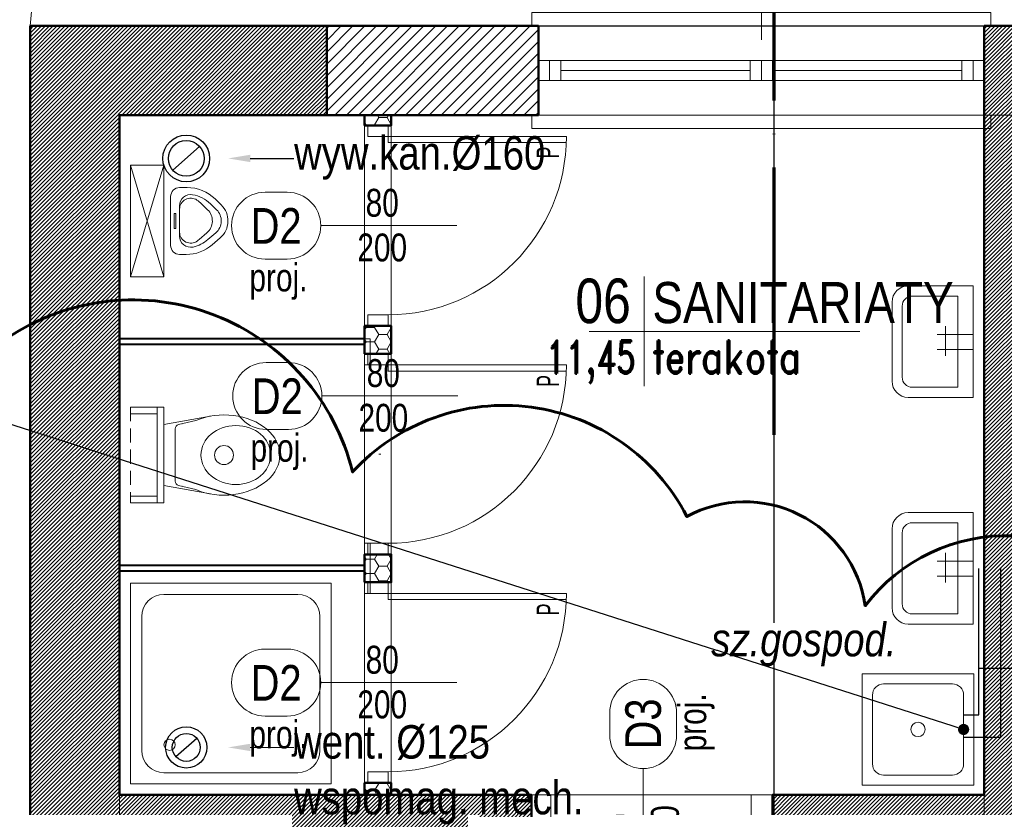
# Model space of a CAD drawing. Header units: centimetres. Extents: x -2715 to 104803, y -1446 to 32152.
# Tile 14 of 31: x 86211 to 86653, y 856 to 1210. Entities that reach past the tile are written whole.
import ezdxf
from ezdxf import colors
from ezdxf.entities.mleader import LeaderData, LeaderLine
from ezdxf.enums import TextEntityAlignment as Align
from ezdxf.lldxf.tags import DXFTag
from ezdxf.math import Vec2, Vec3

# ---------------------------------------------------------------- set-up
doc = ezdxf.new("R2010")
doc.units = ezdxf.units.CM
doc.header["$MEASUREMENT"] = 0
for name, pattern in [('ACAD_ISO04W100', [30, 24, -3, 0, -3]), ('DASHDOT2', [0.5, 0.25, -0.125, 0, -0.125]), ('DASHED', [19.05, 12.7, -6.35]), ('HIDDENX2', [19.05, 12.7, -6.35])]:
    doc.linetypes.add(name, pattern=pattern)
for name, color, linetype, lineweight in [('0_TXT', 252, 'Continuous', 15), ('0_TXT niewidoczne', 252, 'Continuous', 15), ('1_ doors proj.', 252, 'Continuous', 15), ('1_ hatch', 252, 'Continuous', 9), ('1_ hatch proj.', 252, 'Continuous', 9), ('1_ przerywana  S_CONSTRUCTION', 252, 'DASHDOT2', 25), ('1_ view 1', 252, 'Continuous', 15), ('1_ view 3', 252, 'Continuous', 9), ('1_ wall DIV', 252, 'Continuous', 40), ('1_ wall STRUCT', 252, 'Continuous', 50), ('1_ wall STRUCT proj.', 252, 'Continuous', 50), ('1_ wall STRUCT-DIV rozbiorka', 252, 'Continuous', 9), ('1_ windows proj.', 252, 'Continuous', 15), ('2_ doors description proj.', 252, 'Continuous', 15), ('2_ equipment istn.', 252, 'Continuous', 9), ('2_ equipment proj.', 252, 'Continuous', 9), ('przekroj projektowany', 252, 'ACAD_ISO04W100', 70)]:
    doc.layers.add(name, color=color, linetype=linetype, lineweight=lineweight)
doc.layers.add('1_ area', color=252, linetype='Continuous', lineweight=9, plot=False)
for name, color, linetype in [('1_ dach - osie', 252, 'DASHDOT'), ('3_KRATA_dzrwi istn.', 252, 'Continuous'), ('3_KRATA_okno istn.', 252, 'ZIGZAG'), ('IS_Ciepła_woda', 240, 'DASHDOT'), ('IS_Opis', 140, 'SOLID'), ('IS_Zimna_woda', 160, 'SOLID')]:
    doc.layers.add(name, color=color, linetype=linetype)
doc.layers.add('IS_Opisy_działek_Wodociag', color=7, linetype='SOLID', true_color=0x000000)
doc.styles.add('ARIAL', font='arial.ttf', dxfattribs={"width": 0.8})
doc.styles.add('BIKTS', font='bikromsw.shx', dxfattribs={"width": 0.85})
doc.styles.add('H_POM', font='ARIALN.TTF', dxfattribs={"width": 0.7, "height": 18})
doc.styles.get("Standard").update_dxf_attribs({"font": 'ARIALN.TTF'})
doc.styles.add('TXT_D', font='arial.ttf')
doc.styles.add('TXT_M', font='romans.shx', dxfattribs={"width": 0.75, "oblique": 15})
doc.styles.add('TXT_S', font='romand.shx')
tags = doc.linetypes.add('Dash', pattern=[15, 10, -5]).pattern_tags.tags
tags[6:7] = [DXFTag(74, 4), DXFTag(75, 0), DXFTag(340, '0'), DXFTag(46, 0.0), DXFTag(50, 0.0), DXFTag(44, 0.0), DXFTag(45, 0.0)]
tags[4:5] = [DXFTag(74, 4), DXFTag(75, 0), DXFTag(340, '0'), DXFTag(46, 0.0), DXFTag(50, 0.0), DXFTag(44, 0.0), DXFTag(45, 0.0)]
tags = doc.linetypes.add('DASHDOT', pattern=[20, 10, -5, 0, -5]).pattern_tags.tags
tags[10:11] = [DXFTag(74, 4), DXFTag(75, 0), DXFTag(340, '0'), DXFTag(46, 0.0), DXFTag(50, 0.0), DXFTag(44, 0.0), DXFTag(45, 0.0)]
tags[8:9] = [DXFTag(74, 4), DXFTag(75, 0), DXFTag(340, '0'), DXFTag(46, 0.0), DXFTag(50, 0.0), DXFTag(44, 0.0), DXFTag(45, 0.0)]
tags[6:7] = [DXFTag(74, 4), DXFTag(75, 0), DXFTag(340, '0'), DXFTag(46, 0.0), DXFTag(50, 0.0), DXFTag(44, 0.0), DXFTag(45, 0.0)]
tags[4:5] = [DXFTag(74, 4), DXFTag(75, 0), DXFTag(340, '0'), DXFTag(46, 0.0), DXFTag(50, 0.0), DXFTag(44, 0.0), DXFTag(45, 0.0)]
doc.linetypes.add('FENCELINE9', pattern='A,1e-09,[163,AAA.SHX,S=1,R=0,X=0,Y=0],1.5,-0.5', length=2)
doc.linetypes.add('Rozbiö˘ka', pattern='A,7,[121,msgB.shx,S=1,R=0,X=0.5,Y=-1.826635],7', length=14)
tags = doc.linetypes.add('SOLID', pattern=[10, 10, 0]).pattern_tags.tags
tags[6:7] = [DXFTag(74, 4), DXFTag(75, 0), DXFTag(340, '0'), DXFTag(46, 0.0), DXFTag(50, 0.0), DXFTag(44, 0.0), DXFTag(45, 0.0)]
tags[4:5] = [DXFTag(74, 4), DXFTag(75, 0), DXFTag(340, '0'), DXFTag(46, 0.0), DXFTag(50, 0.0), DXFTag(44, 0.0), DXFTag(45, 0.0)]
doc.linetypes.add('ZIGZAG', pattern='A,0.0001,-0.2,[131,IS_LineDef.shx,S=0.2,R=0,X=-0.2,Y=0],-0.4,[131,IS_LineDef.shx,S=0.2,R=180,X=0.2,Y=0],-0.2', length=0.8001)

# ---------------------------------------------------------------- blocks, each defined once
blk = doc.blocks.new('fdgdfhfghgfsh')
at = {"linetype": 'Continuous'}
for p, q in [((0, 90), (-90, 90)), ((-90, 90), (-90, 0)), ((0, 0), (0, 90)), ((-15, 85), (-75, 85)), ((-85, 75), (-85, 15)), ((-5, 15), (-5, 75)), ((-75, 5), (-15, 5)), ((-90, 0), (0, 0))]:
    blk.add_line(p, q, dxfattribs=at)
for centre, major_axis, start_param, end_param in [((-75, 75), (-7.07, -7.07), 3.926991, 5.497787), ((-15, 75), (7.07, -7.07), 0.785398, 2.356194), ((-17.5, 17.5), (-1.77, -1.77), 3.926991, 10.210176), ((-75, 15), (7.07, -7.07), 3.926991, 5.497787), ((-15, 15), (-7.07, -7.07), 0.785398, 2.356194)]:
    blk.add_ellipse(centre, major_axis=major_axis, ratio=1, start_param=start_param, end_param=end_param, dxfattribs=at)
blk = doc.blocks.new('PISUAR MINI')
for p, q in [((-11, 5), (11, 5)), ((-15, -2.36), (-15, 1)), ((-6.86, 1), (6.78, 1)), ((15, -1.92), (15, 1)), ((8.35, -7.72), (5.27, -11.29)), ((-7.74, -8.84), (-5.04, -11.6)), ((-7.74, -12.84), (-5.04, -15.6)), ((8.35, -11.72), (5.27, -15.29)), ((-9.88, -14.93), (-7.19, -17.7)), ((10.62, -13.69), (7.54, -17.25))]:
    blk.add_line(p, q)
blk.add_lwpolyline([(25, 8), (-25, 8), (-25, 23), (25, 23), (25, 8), (-25, 23), (25, 23), (-25, 8)])
blk.add_lwpolyline([(-3.32, 3.42), (3.32, 3.42), (3.32, 2.71), (-3.32, 2.71)], close=True)
for centre, radius, start, end in [((-11, 1), 4, 90, 180), ((11, 1), 4, 0, 90), ((-6.86, -4), 5, 90, 189.4289), ((-5.26, -4), 5, 90, 214.3206), ((4.94, -4), 5, 322.5192, 90), ((6.78, -4), 5, 347.9658, 90), ((3, -2.36), 18, 180, 224.301), ((-3, -1.92), 18, 319.1588, 0), ((3, -2.36), 15, 189.4289, 224.301), ((3, 1.64), 15, 214.3206, 224.301), ((-3, -1.92), 15, 319.1588, 347.9658), ((-3, 2.08), 15, 319.1588, 322.5192), ((-0.03, -6.71), 7, 224.301, 319.1588), ((-0.03, -10.71), 10, 224.301, 319.1588), ((-0.03, -10.71), 7, 224.301, 319.1588)]:
    blk.add_arc(centre, radius, start, end)
blk = doc.blocks.new('WC do stelaża')
at = {"lineweight": 9}
for p, q in [((-21.5, 0), (-21.5, -15)), ((-18.5, 0), (-18.5, -12)), ((18.5, -12), (18.5, 0)), ((21.5, -15), (21.5, 0)), ((21.5, -12), (-21.5, -12)), ((21.5, -15), (-21.5, -15))]:
    blk.add_line(p, q, dxfattribs=at)
at = {"linetype": 'DASHED', "lineweight": 9, "ltscale": 0.5}
blk.add_line((21.5, 0), (-21.5, 0), dxfattribs=at)
for p, q in [((-13.66, -15), (-17.45, -35.88)), ((13.66, -15), (17.45, -35.88)), ((-15.52, -29.33), (-13.66, -21.53)), ((-11.71, -19.99), (11.71, -19.99)), ((15.52, -29.33), (13.66, -21.53)), ((-13.66, -23.13), (-13.66, -23.13)), ((13.66, -23.13), (13.66, -23.13))]:
    blk.add_line(p, q)
at = {"lineweight": 13}
blk.add_circle((0, -41.93), 4.26, dxfattribs=at)
for centre, start, end in [((-11.71, -21.99), 90, 166.5968), ((11.71, -21.99), 13.4032, 90)]:
    blk.add_arc(centre, 2, start, end)
at = {"extrusion": (0, 0, -1)}
blk.add_ellipse((0, -42), major_axis=(0, 25), ratio=0.72, start_param=1.03929, end_param=5.243895, dxfattribs=at)
at = {"lineweight": 13}
blk.add_ellipse((0, -47.25), major_axis=(0, 15.64), ratio=0.845898, dxfattribs=at)
blk = doc.blocks.new('UMYWALKA')
for p, q in [((32, 55), (0, 55)), ((0, 55), (0, 0)), ((7.48, 50), (7.48, 5)), ((30, 50), (7.48, 50)), ((35, 10), (35, 45)), ((40, 8), (40, 47)), ((13.59, 34.46), (13.59, 19.84)), ((17.77, 31.32), (0, 31.32)), ((17.77, 24.01), (0, 24.01)), ((7.48, 5), (30, 5)), ((0, 0), (32, 0))]:
    blk.add_line(p, q)
for centre, radius, start, end in [((32, 47), 8, 0, 90), ((30, 45), 5, 0, 90), ((30, 10), 5, 270, 0), ((32, 8), 8, 270, 0)]:
    blk.add_arc(centre, radius, start, end)
blk = doc.blocks.new('MET')
at = {"layer": '0_TXT niewidoczne'}
for p, q in [((0, -20), (0, 20)), ((-20, 0), (78.66, 0))]:
    blk.add_line(p, q, dxfattribs=at)
at = {"style": 'TXT_D', "width": 0.8, "flags": 4}
blk.add_attdef('NUMER', text='', height=15, dxfattribs=at).set_placement((-6.73, 3.76), align=Align.RIGHT)
blk.add_attdef('NAZWA', (4.15, 3.76), '', height=15, dxfattribs=at)
at = {"layer": '0_TXT niewidoczne', "style": 'TXT_M', "width": 0.8, "flags": 4}
blk.add_attdef('M2', text='', height=12, dxfattribs=at).set_placement((-6.06, -15.36), align=Align.RIGHT)
blk.add_attdef('POSADZKA', (4.15, -15.36), '', height=12, dxfattribs=at)
blk = doc.blocks.new('vcxbvnbnbvmn')
at = {"color": 7}
for points in [[(-200, 15.5), (-203, 15.5), (-203, 21.5), (3, 21.5), (3, 21.5), (3, 15.5), (0, 15.5)], [(-200, -24.5), (-203, -24.5), (-203, -30.5), (3, -30.5), (3, -27.5), (3, -24.5), (0, -24.5)]]:
    blk.add_lwpolyline(points, dxfattribs=at)
at = {"color": 253, "linetype": 'HIDDENX2'}
for points in [[(-200, 15.5), (0, 15.5)], [(-200, -24.5), (0, -24.5)]]:
    blk.add_lwpolyline(points, dxfattribs=at)
for points in [[(-200, 0), (-195, 0), (-195, -9), (-200, -9), (-200, 0)], [(-195, 0), (-105, 0)], [(-195, 0), (-190, 0), (-190, -9), (-195, -9), (-195, 0)], [(-105, 0), (-100, 0), (-100, -9), (-105, -9), (-105, 0)], [(-100, 0), (-95, 0), (-95, -9), (-100, -9), (-100, 0)], [(-95, 0), (-5, 0)], [(-10, 0), (-5, 0), (-5, -9), (-10, -9), (-10, 0)], [(-5, 0), (0, 0), (0, -9), (-5, -9), (-5, 0)], [(-190, -4.5), (-105, -4.5)], [(-95, -4.5), (-10, -4.5)], [(-195, -9), (-105, -9)], [(-95, -9), (-5, -9)]]:
    blk.add_lwpolyline(points)
blk = doc.blocks.new('gfdgfhgfjhgjhgjhgjh')
for p, q in [((-9.09, -5), (-9.09, 0)), ((0, 0), (0, -5)), ((0, -5), (-9.09, -5)), ((0, -5), (80, -5)), ((0, -7.73), (79.95, -7.73)), ((-9.09, -85), (0, -85)), ((0, -85), (0, -90))]:
    blk.add_line(p, q)
for points in [[(0, 0), (-9.09, 0), (-9.09, -5), (0, -5)], [(0, -85), (-9.09, -85), (-9.09, -90), (0, -90)]]:
    blk.add_lwpolyline(points, close=True)
for points in [[(0, -5), (0, -7.73)], [(-3.18, -45), (-4.18, -45)]]:
    blk.add_lwpolyline(points)
blk.add_arc((0, -5), 80, 270, 0)
at = {"insert": (66.67, -14.86), "char_height": 10, "width": 6.2032, "attachment_point": 1, "rotation": 90, "style": 'H_POM'}
blk.add_mtext('P', dxfattribs=at)
blk = doc.blocks.new('_OZN.DRZWI')
blk.add_line((0, 0), (61.07, 0))
blk.add_lwpolyline([(-15, 15, -1), (-15, -15), (-25, -15, -1), (-25, 15)], format="xyb", close=True)
at = {"style": 'BIKTS', "width": 0.8}
blk.add_attdef('WYSOK', text='', height=8, rotation=0, dxfattribs=at).set_placement((27.59, 12.75), align=Align.TOP_CENTER)
for p in [(-20, 0), (75.14, 0)]:
    blk.add_attdef('OZN', text='', height=8, rotation=0, dxfattribs=at).set_placement(p, align=Align.MIDDLE)
blk.add_attdef('SZEROK', text='', height=8, rotation=0, dxfattribs=at).set_placement((27.59, -12.4), align=Align.CENTER)
blk = doc.blocks.new('GRFHGFJNHGJMKH')
at = {"layer": '1_ dach - osie'}
blk.add_line((0, -1754.68), (0, 0), dxfattribs=at)
at = {"layer": 'przekroj projektowany', "ltscale": 5}
blk.add_line((0, -255.74), (0, 33.98), dxfattribs=at)
blk = doc.blocks.new('fvdgvfdghf')
blk.add_lwpolyline([(-50, 0), (0, 0), (0, 50), (-50, 50), (-50, 0)])
blk.add_lwpolyline([(-40.45, 4.55), (-9.55, 4.55, 0.414214), (-4.55, 9.55), (-4.55, 40.45, 0.414214), (-9.55, 45.45), (-40.45, 45.45, 0.414214), (-45.45, 40.45), (-45.45, 9.55, 0.414214)], format="xyb", close=True)
blk.add_circle((-25, 25), 3.22)
blk = doc.blocks.new('_DOT')
at = {"color": 0, "linetype": 'ByBlock'}
blk.add_line((-0.5, 0), (-1, 0), dxfattribs=at)
at = {"color": 0, "linetype": 'ByBlock', "const_width": 0.5}
blk.add_lwpolyline([(-0.25, 0, 1), (0.25, 0, 1)], format="xyb", close=True, dxfattribs=at)
blk = doc.blocks.new('hbgfhgfjg')
at = {"layer": '1_ przerywana  S_CONSTRUCTION', "color": 150, "linetype": 'Dash', "ltscale": 20}
blk.add_lwpolyline([(-4.68, -4.14), (4.68, 4.14)], dxfattribs=at)
at = {"layer": '1_ przerywana  S_CONSTRUCTION', "color": 150, "linetype": 'Dash', "ltscale": 10}
for radius in [9.25, 6.25]:
    blk.add_circle((0, 0), radius, dxfattribs=at)
at = {"layer": '0_TXT', "color": 150}
ml = blk.add_multileader_mtext('Standard', dxfattribs=at)
ml.set_content('{\\fArial Narrow|b0|i0|c238|p34;\\H83.333333x;went. %%C125\\Pwspomag. mech.}', color=150)
ml.set_leader_properties()
ml.build(insert=Vec2(0, 0))
ml.multileader.update_dxf_attribs({"dogleg_length": 0.36, "arrow_head_size": 10})
ctx = ml.context
ctx.base_point, ctx.char_height, ctx.arrow_head_size, ctx.landing_gap_size, ctx.plane_origin = Vec3(48.3, 0), 0.18, 10, 0.09, Vec3(18.74, 0)
notes = []
notes.append((ctx, [(0, (1, 1, 0), (47.94, 0), (1, 0), 0.36, [(0, [(18.74, 0)], 0, [])])]))
ctx.mtext.insert, ctx.mtext.flow_direction = Vec3(48.39, 9.98), 5
for ctx, leaders in notes:
    for number, flags, end, landing, length, lines in leaders:
        leader = LeaderData()
        leader.index, (leader.has_last_leader_line, leader.has_dogleg_vector, leader.attachment_direction) = number, flags
        leader.last_leader_point, leader.dogleg_vector, leader.dogleg_length = Vec3(end), Vec3(landing), length
        for number, points, colour, breaks in lines:
            line = LeaderLine()
            line.index, line.vertices, line.color, line.breaks = number, Vec3.list(points), colors.encode_raw_color(colour), breaks
            leader.lines.append(line)
        ctx.leaders.append(leader)

msp = doc.modelspace()

# ---------------------------------------------------------------- hatches: boundary and pattern name
at = {"layer": '1_ hatch'}
h = msp.add_hatch(dxfattribs=at)
h.set_pattern_fill('ANSI31', color=256, scale=10)
h.paths.add_polyline_path([(86255.57, 517.9), (86215.57, 517.9), (86215.55, 1206.93), (86348.55, 1206.93), (86348.55, 1166.93), (86255.55, 1166.93), (86255.55, 861.93), (86440.51, 861.93), (86440.51, 831.93), (86251.55, 831.93), (86251.55, 705.93), (86429.55, 705.93), (86429.55, 681.93), (86255.55, 681.93)])
h = msp.add_hatch(dxfattribs=at)
h.set_pattern_fill('ANSI31', color=256, scale=10)
h.paths.add_polyline_path([(86685.55, 619.93), (86650.07, 619.93), (86643.55, 619.93), (86643.55, 681.93), (86544.51, 681.93), (86544.51, 705.93), (86643.55, 705.93), (86643.55, 831.93), (86548.51, 831.93), (86548.51, 861.93), (86643.55, 861.93), (86643.55, 1206.93), (86830.55, 1206.93), (86830.55, 1166.93), (86685.55, 1166.93), (86685.55, 705.93), (86900.55, 705.93), (86900.55, 681.93), (86685.55, 681.93)])
at = {"layer": '1_ hatch proj.'}
h = msp.add_hatch(dxfattribs=at)
h.set_pattern_fill('ANSI31', color=256, scale=30)
h.set_pattern_definition([(45, (433.1667, -2e-12), (-2.65165043, 2.65165043), [])])
h.paths.add_polyline_path([(86348.55, 1166.93), (86443.55, 1166.93), (86443.55, 1206.93), (86348.55, 1206.93)])
h = msp.add_hatch(dxfattribs=at)
h.set_pattern_fill('HONEY', color=256, scale=30)
h.paths.add_polyline_path([(86365.55, 1162.35), (86365.55, 1166.93), (86377.55, 1166.93), (86377.55, 1162.35)])
h = msp.add_hatch(dxfattribs=at)
h.set_pattern_fill('HONEY', color=256, scale=30)
h.paths.add_polyline_path([(86365.55, 1059.85), (86365.55, 1072.35), (86377.55, 1072.35), (86377.55, 1059.85)])
h = msp.add_hatch(dxfattribs=at)
h.set_pattern_fill('HONEY', color=256, scale=30)
h.paths.add_polyline_path([(86365.55, 957.35), (86365.55, 969.85), (86377.55, 969.85), (86377.55, 957.35)])
h = msp.add_hatch(dxfattribs=at)
h.set_pattern_fill('HONEY', color=256, scale=30)
h.paths.add_polyline_path([(86365.55, 867.35), (86365.55, 861.93), (86377.55, 861.93), (86377.55, 867.35)])

# ---------------------------------------------------------------- linework, layer by layer
at = {"layer": '1_ area'}
for points in [[(89183.91, -489.07), (86215.55, -489.07), (86215.55, 1206.93), (89183.91, 1206.93)], [(86255.55, 861.93), (86643.55, 861.93), (86643.55, 1166.93), (86255.55, 1166.93)], [(86365.55, 861.93), (86255.55, 861.93), (86255.55, 1166.93), (86365.55, 1166.93)], [(89158.55, -449.07), (86255.55, -449.07), (86255.55, 1166.93), (89158.55, 1166.93)], [(86643.55, -449.07), (86255.55, -449.07), (86255.55, 1166.93), (86643.55, 1166.93)]]:
    msp.add_lwpolyline(points, close=True, dxfattribs=at)
msp.add_lwpolyline([(86643.55, 861.93), (86377.55, 861.93), (86377.55, 1166.93), (86643.55, 1166.93), (86643.55, 861.93)], dxfattribs=at)
at = {"layer": '1_ hatch'}
msp.add_lwpolyline([(89230.29, 1406.47), (89230.29, 1206.93), (89183.55, 1206.93), (89183.55, 1236.93), (89158.55, 1236.93), (89158.55, 1206.93), (86215.55, 1206.93), (86224.83, 1305.31), (89230.29, 1406.47)], dxfattribs=at)
at = {"layer": '1_ przerywana  S_CONSTRUCTION', "color": 99, "linetype": 'Dash', "ltscale": 20, "true_color": 0x1d5d29}
msp.add_lwpolyline([(86279.55, 1142.21), (86291.54, 1152.81)], dxfattribs=at)
at = {"layer": '1_ przerywana  S_CONSTRUCTION', "color": 99, "linetype": 'Dash', "ltscale": 10, "true_color": 0x1d5d29}
for radius in [10.5, 8]:
    msp.add_circle((86285.55, 1147.51), radius, dxfattribs=at)
at = {"layer": '1_ view 3'}
msp.add_lwpolyline([(86215.55, 1206.93), (86224.83, 1305.31), (89230.29, 1406.47)], dxfattribs=at)
at = {"layer": '1_ wall DIV'}
for points in [[(86365.55, 1066.51), (86255.55, 1066.51)], [(86365.55, 1059.85), (86365.55, 1066.51)], [(86365.55, 1064.01), (86255.55, 1064.01)], [(86365.55, 964.85), (86255.55, 964.85)], [(86365.55, 962.35), (86255.55, 962.35)]]:
    msp.add_lwpolyline(points, dxfattribs=at)
at = {"layer": '1_ wall STRUCT'}
msp.add_lwpolyline([(86255.55, 517.9), (86215.55, 517.9), (86215.55, 1206.93), (86348.55, 1206.93), (86348.55, 1166.93), (86255.55, 1166.93), (86255.55, 861.93), (86440.51, 861.93), (86440.51, 831.93), (86251.55, 831.93), (86251.55, 705.93), (86429.55, 705.93), (86429.55, 681.93), (86255.55, 681.93)], close=True, dxfattribs=at)
msp.add_lwpolyline([(86685.55, 619.93), (86650.07, 619.93), (86643.55, 619.93), (86643.55, 681.93), (86544.51, 681.93), (86544.51, 705.93), (86643.55, 705.93), (86643.55, 831.93), (86548.51, 831.93), (86548.51, 861.93), (86643.55, 861.93), (86643.55, 1206.93), (86830.55, 1206.93), (86830.55, 1166.93), (86685.55, 1166.93), (86685.55, 705.93), (86900.55, 705.93), (86900.55, 681.93), (86685.55, 681.93), (86685.55, 619.93)], dxfattribs=at)
at = {"layer": '1_ wall STRUCT proj.'}
for points in [[(86348.55, 1166.93), (86443.55, 1166.93), (86443.55, 1206.93), (86348.55, 1206.93), (86348.55, 1166.93)], [(86365.55, 1162.35), (86365.55, 1166.93), (86377.55, 1166.93), (86377.55, 1162.35), (86365.55, 1162.35)], [(86365.55, 1059.85), (86365.55, 1072.35), (86377.55, 1072.35), (86377.55, 1059.85), (86365.55, 1059.85)], [(86365.55, 957.35), (86365.55, 969.85), (86377.55, 969.85), (86377.55, 957.35), (86365.55, 957.35)], [(86365.55, 861.93), (86365.55, 867.35), (86377.55, 867.35), (86377.55, 861.93), (86365.55, 861.93)]]:
    msp.add_lwpolyline(points, dxfattribs=at)
at = {"layer": '1_ wall STRUCT-DIV rozbiorka', "linetype": 'Rozbiö˘ka', "ltscale": 0.5}
for points in [[(86365.55, 1066.51), (86365.55, 1054.85), (86368.05, 1054.85), (86368.05, 1066.51), (86365.55, 1066.51)], [(86365.55, 974.85), (86365.55, 952.35), (86368.05, 952.35), (86368.05, 974.85), (86365.55, 974.85)]]:
    msp.add_lwpolyline(points, dxfattribs=at)
at = {"layer": '1_ wall STRUCT-DIV rozbiorka', "linetype": 'Rozbiö˘ka'}
for points in [[(86440.51, 831.93), (86449.05, 831.93), (86449.05, 861.93), (86440.51, 861.93)], [(86548.51, 831.93), (86539.05, 831.93), (86539.05, 861.93), (86548.51, 861.93)]]:
    msp.add_lwpolyline(points, dxfattribs=at)
at = {"layer": '3_KRATA_dzrwi istn.', "linetype": 'FENCELINE9', "ltscale": 2.5}
msp.add_lwpolyline([(86443.55, 1206.93), (86643.55, 1206.93)], dxfattribs=at)
at = {"layer": '3_KRATA_okno istn.', "linetype": 'ZIGZAG', "ltscale": 15}
msp.add_lwpolyline([(86348.55, 1206.93), (86643.55, 1206.93)], dxfattribs=at)
at = {"layer": 'IS_Ciepła_woda'}
msp.add_lwpolyline([(86634.3, 897.85), (86641.06, 897.85), (86641.06, 963.6)], dxfattribs=at)
at = {"layer": 'IS_Opisy_działek_Wodociag'}
msp.add_lwpolyline([(86641.06, 918.75), (86709.01, 918.75)], dxfattribs=at)
at = {"layer": 'IS_Zimna_woda'}
msp.add_lwpolyline([(86634.3, 887.85), (86651.06, 887.85), (86651.06, 963.6)], dxfattribs=at)

# ---------------------------------------------------------------- block references
at = {"layer": '0_TXT'}
ref = msp.add_blockref('MET', (86490.97, 1069.92), dxfattribs=dict(at, xscale=1.23, yscale=1.23, zscale=1.23, rotation=359.9999999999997))
ref.add_attrib('NUMER', '06', dxfattribs={"layer": '0', "height": 20, "style": 'TXT_D', "width": 0.8, "flags": 4}).set_placement((86485, 1073.61), align=Align.RIGHT)
ref.add_attrib('NAZWA', 'SANITARIATY', (86494.66, 1073.61), dxfattribs={"layer": '0', "height": 18.45, "style": 'TXT_D', "width": 0.8, "flags": 4})
ref.add_attrib('M2', '11,45', dxfattribs={"layer": '0', "height": 14.76, "style": 'TXT_S', "width": 0.7, "flags": 4}).set_placement((86487.28, 1051.02), align=Align.RIGHT)
ref.add_attrib('POSADZKA', 'terakota', (86494.66, 1051.02), dxfattribs={"layer": '0', "height": 14.76, "style": 'TXT_S', "width": 0.8, "flags": 4})
msp.add_blockref('hbgfhgfjg', (86285.55, 883.26), dxfattribs=at)
at = {"layer": '1_ doors proj.'}
for p in [(86376.09, 1162.35), (86376.09, 1059.85), (86376.09, 957.35)]:
    msp.add_blockref('gfdgfhgfjhgjhgjhgjh', p, dxfattribs=at)
at = {"layer": '1_ view 1'}
msp.add_blockref('GRFHGFJNHGJMKH', (86549.24, 1279.19), dxfattribs=at)
at = {"layer": '1_ windows proj.'}
msp.add_blockref('vcxbvnbnbvmn', (86643.55, 1191.43), dxfattribs=at)
at = {"layer": '2_ doors description proj.'}
ref = msp.add_blockref('_OZN.DRZWI', (86543.55, 1261.83), dxfattribs=dict(at, rotation=270))
ref.add_attrib('OZN', 'proj.', dxfattribs={"layer": '0', "color": 7, "lineweight": 5, "height": 12.5, "rotation": 90, "style": 'BIKTS', "width": 0.8}).set_placement((86569.95, 1280.69), align=Align.MIDDLE)
ref.add_attrib('WYSOK', '95', dxfattribs={"layer": '0', "color": 7, "lineweight": 5, "height": 12.5, "rotation": 90, "style": 'BIKTS', "width": 0.8}).set_placement((86548.08, 1241.82), align=Align.TOP_CENTER)
ref.add_attrib('SZEROK', '200', dxfattribs={"layer": '0', "color": 7, "lineweight": 5, "height": 12.5, "rotation": 90, "style": 'BIKTS', "width": 0.8}).set_placement((86538.35, 1236.88), align=Align.CENTER)
ref.add_attrib('OZN', 'O2', dxfattribs={"layer": '0', "color": 7, "lineweight": 5, "height": 16, "rotation": 90, "style": 'ARIAL', "width": 0.8}).set_placement((86543.55, 1281.83), align=Align.MIDDLE)
ref = msp.add_blockref('_OZN.DRZWI', (86345.88, 1117.35), dxfattribs=at)
ref.add_attrib('OZN', 'proj.', dxfattribs={"layer": '0', "color": 7, "lineweight": 5, "height": 12.5, "style": 'BIKTS', "width": 0.8}).set_placement((86326.91, 1092.54), align=Align.MIDDLE)
ref.add_attrib('WYSOK', '200', dxfattribs={"layer": '0', "color": 7, "lineweight": 5, "height": 12.5, "style": 'BIKTS', "width": 0.8}).set_placement((86373.47, 1113.81), align=Align.TOP_CENTER)
ref.add_attrib('SZEROK', '80', dxfattribs={"layer": '0', "color": 7, "lineweight": 5, "height": 12.5, "style": 'BIKTS', "width": 0.8}).set_placement((86373.47, 1121.36), align=Align.CENTER)
ref.add_attrib('OZN', 'D2', dxfattribs={"layer": '0', "color": 7, "lineweight": 5, "height": 16, "style": 'ARIAL', "width": 0.8}).set_placement((86325.88, 1117.35), align=Align.MIDDLE)
ref = msp.add_blockref('_OZN.DRZWI', (86346.38, 1040.94), dxfattribs=at)
ref.add_attrib('OZN', 'proj.', dxfattribs={"layer": '0', "color": 7, "lineweight": 5, "height": 12.5, "style": 'BIKTS', "width": 0.8}).set_placement((86327.41, 1016.14), align=Align.MIDDLE)
ref.add_attrib('WYSOK', '200', dxfattribs={"layer": '0', "color": 7, "lineweight": 5, "height": 12.5, "style": 'BIKTS', "width": 0.8}).set_placement((86373.97, 1037.4), align=Align.TOP_CENTER)
ref.add_attrib('SZEROK', '80', dxfattribs={"layer": '0', "color": 7, "lineweight": 5, "height": 12.5, "style": 'BIKTS', "width": 0.8}).set_placement((86373.97, 1044.96), align=Align.CENTER)
ref.add_attrib('OZN', 'D2', dxfattribs={"layer": '0', "color": 7, "lineweight": 5, "height": 16, "style": 'ARIAL', "width": 0.8}).set_placement((86326.38, 1040.94), align=Align.MIDDLE)
ref = msp.add_blockref('_OZN.DRZWI', (86345.88, 912.35), dxfattribs=at)
ref.add_attrib('OZN', 'proj.', dxfattribs={"layer": '0', "color": 7, "lineweight": 5, "height": 12.5, "style": 'BIKTS', "width": 0.8}).set_placement((86326.91, 887.54), align=Align.MIDDLE)
ref.add_attrib('WYSOK', '200', dxfattribs={"layer": '0', "color": 7, "lineweight": 5, "height": 12.5, "style": 'BIKTS', "width": 0.8}).set_placement((86373.47, 908.81), align=Align.TOP_CENTER)
ref.add_attrib('SZEROK', '80', dxfattribs={"layer": '0', "color": 7, "lineweight": 5, "height": 12.5, "style": 'BIKTS', "width": 0.8}).set_placement((86373.47, 916.36), align=Align.CENTER)
ref.add_attrib('OZN', 'D2', dxfattribs={"layer": '0', "color": 7, "lineweight": 5, "height": 16, "style": 'ARIAL', "width": 0.8}).set_placement((86325.88, 912.35), align=Align.MIDDLE)
ref = msp.add_blockref('_OZN.DRZWI', (86490.51, 873.79), dxfattribs=dict(at, xscale=-1, rotation=89.99999999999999))
ref.add_attrib('OZN', 'proj.', dxfattribs={"layer": '0', "color": 7, "lineweight": 5, "height": 12.5, "rotation": 90, "style": 'BIKTS', "width": 0.8}).set_placement((86514.1, 894.48), align=Align.MIDDLE)
ref.add_attrib('WYSOK', '200', dxfattribs={"layer": '0', "color": 7, "lineweight": 5, "height": 12.5, "rotation": 90, "style": 'BIKTS', "width": 0.8}).set_placement((86494.05, 846.19), align=Align.TOP_CENTER)
ref.add_attrib('SZEROK', '90', dxfattribs={"layer": '0', "color": 7, "lineweight": 5, "height": 12.5, "rotation": 90, "style": 'BIKTS', "width": 0.8}).set_placement((86486.49, 846.19), align=Align.CENTER)
ref.add_attrib('OZN', 'D3', dxfattribs={"layer": '0', "color": 7, "lineweight": 5, "height": 16, "rotation": 90, "style": 'ARIAL', "width": 0.8}).set_placement((86490.51, 893.79), align=Align.MIDDLE)
at = {"layer": '2_ equipment istn.', "xscale": -1, "rotation": 89.99999999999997}
msp.add_blockref('PISUAR MINI', (86283.55, 1119.43), dxfattribs=at)
at = {"layer": '2_ equipment istn.', "xscale": 0.909090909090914, "yscale": 0.909090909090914, "zscale": 0.9090909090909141, "rotation": 180.0000000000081}
for p in [(86638.55, 1090.31), (86638.55, 988.6)]:
    msp.add_blockref('UMYWALKA', p, dxfattribs=at)
at = {"layer": '2_ equipment istn.', "rotation": 90}
msp.add_blockref('WC do stelaża', (86260.55, 1014.43), dxfattribs=at)
at = {"layer": '2_ equipment istn.', "xscale": -1}
msp.add_blockref('fdgdfhfghgfsh', (86260.55, 866.93), dxfattribs=at)
at = {"layer": '2_ equipment proj.'}
msp.add_blockref('fvdgvfdghf', (86638.85, 866.32), dxfattribs=at)

# ---------------------------------------------------------------- leaders
at = {"layer": '0_TXT', "color": 99, "true_color": 0x1d5d29}
ml = msp.add_multileader_mtext('Standard', dxfattribs=at)
ml.set_content('{\\fArial Narrow|b0|i0|c238|p34;\\H83.333333x;\\C119;\\c3761700;wyw.kan.%%C160}', color=150)
ml.set_leader_properties()
ml.build(insert=Vec2(0, 0))
ml.multileader.update_dxf_attribs({"dogleg_length": 0.36, "arrow_head_size": 10})
ctx = ml.context
ctx.base_point, ctx.char_height, ctx.arrow_head_size, ctx.landing_gap_size, ctx.plane_origin = Vec3(86333.85, 1147.51), 0.18, 10, 0.09, Vec3(86304.29, 1147.51)
notes = []
notes.append((ctx, [(0, (1, 1, 0), (86333.49, 1147.51), (1, 0), 0.36, [(0, [(86304.29, 1147.51)], 0, [])])]))
ctx.mtext.insert, ctx.mtext.flow_direction = Vec3(86333.94, 1157.49), 5
for ctx, leaders in notes:
    for number, flags, end, landing, length, lines in leaders:
        leader = LeaderData()
        leader.index, (leader.has_last_leader_line, leader.has_dogleg_vector, leader.attachment_direction) = number, flags
        leader.last_leader_point, leader.dogleg_vector, leader.dogleg_length = Vec3(end), Vec3(landing), length
        for number, points, colour, breaks in lines:
            line = LeaderLine()
            line.index, line.vertices, line.color, line.breaks = number, Vec3.list(points), colors.encode_raw_color(colour), breaks
            leader.lines.append(line)
        ctx.leaders.append(leader)

# ---------------------------------------------------------------- next in the draw order: texts
at = {"layer": '0_TXT', "color": 7, "insert": (86523.69, 939.13), "char_height": 15, "width": 77.8651, "attachment_point": 1, "line_spacing_factor": 0.8, "style": 'TXT_D', "bg_fill": 3, "box_fill_scale": 1, "bg_fill_color": 256, "bg_fill_transparency": 0}
msp.add_mtext('\\pxqc;{\\fArial Narrow|b0|i1|c238|p34;\\C150;sz.gospod.}', dxfattribs=at)

# ---------------------------------------------------------------- next in the draw order: linework, layer by layer
at = {"layer": 'Defpoints', "color": 6, "lineweight": 60}
msp.add_lwpolyline([(85820.17, 1116.85, 0.520567), (85755.17, 981.85, 0.520567), (85815.17, 851.85, 0.520567), (85920.17, 736.85, 0.520567), (86160.17, 776.85, 0.520567), (86320.17, 806.85, 0.520567), (86635.17, 806.85, 0.520567), (86745.17, 826.85, 0.520567), (86720.17, 941.85, 0.520567), (86590.17, 946.85, 0.520567), (86510.17, 986.85, 0.520567), (86360.17, 1006.85, 0.520567), (86205.17, 1066.85, 0.520567), (86155.17, 1106.85, 0.520567), (86075.17, 1121.85, 0.520567), (85985.17, 1116.85, 0.520567)], format="xyb", close=True, dxfattribs=at)

# ---------------------------------------------------------------- next in the draw order: leaders
at = {"layer": 'IS_Opis'}
ml = msp.add_multileader_mtext('Standard', dxfattribs=at)
ml.set_content('Szafa gospodarcza (zasilanie w wodę wykonać z podejścia dla umywalek; odpływ wody włączyć do podejścia KS dla umywalek)', color=256)
ml.set_leader_properties(color=256, linetype='ByLayer', lineweight=-1)
ml.set_arrow_properties(name='DOT')
ml.build(insert=Vec2(0, 0))
ml.multileader.update_dxf_attribs({"text_left_attachment_type": 6, "text_right_attachment_type": 6, "dogleg_length": 0.1, "arrow_head_size": 5})
ctx = ml.context
ctx.base_point, ctx.char_height, ctx.arrow_head_size, ctx.landing_gap_size, ctx.plane_origin = Vec3(85824.03, 1038.75), 18, 5, 0.3, Vec3(85881.67, 1105.32)
ctx.left_attachment, ctx.right_attachment = 6, 6
notes = []
notes.append((ctx, [(0, (1, 1, 0), (86173.92, 1038.75), (-1, 0), 0.1, [(0, [(86634.3, 891.32)], 0, [])])]))
ctx.mtext.insert, ctx.mtext.width, ctx.mtext.flow_direction = Vec3(85824.33, 1062.03), 375.4123, 5
for ctx, leaders in notes:
    for number, flags, end, landing, length, lines in leaders:
        leader = LeaderData()
        leader.index, (leader.has_last_leader_line, leader.has_dogleg_vector, leader.attachment_direction) = number, flags
        leader.last_leader_point, leader.dogleg_vector, leader.dogleg_length = Vec3(end), Vec3(landing), length
        for number, points, colour, breaks in lines:
            line = LeaderLine()
            line.index, line.vertices, line.color, line.breaks = number, Vec3.list(points), colors.encode_raw_color(colour), breaks
            leader.lines.append(line)
        ctx.leaders.append(leader)

doc.saveas('drawing.dxf')
